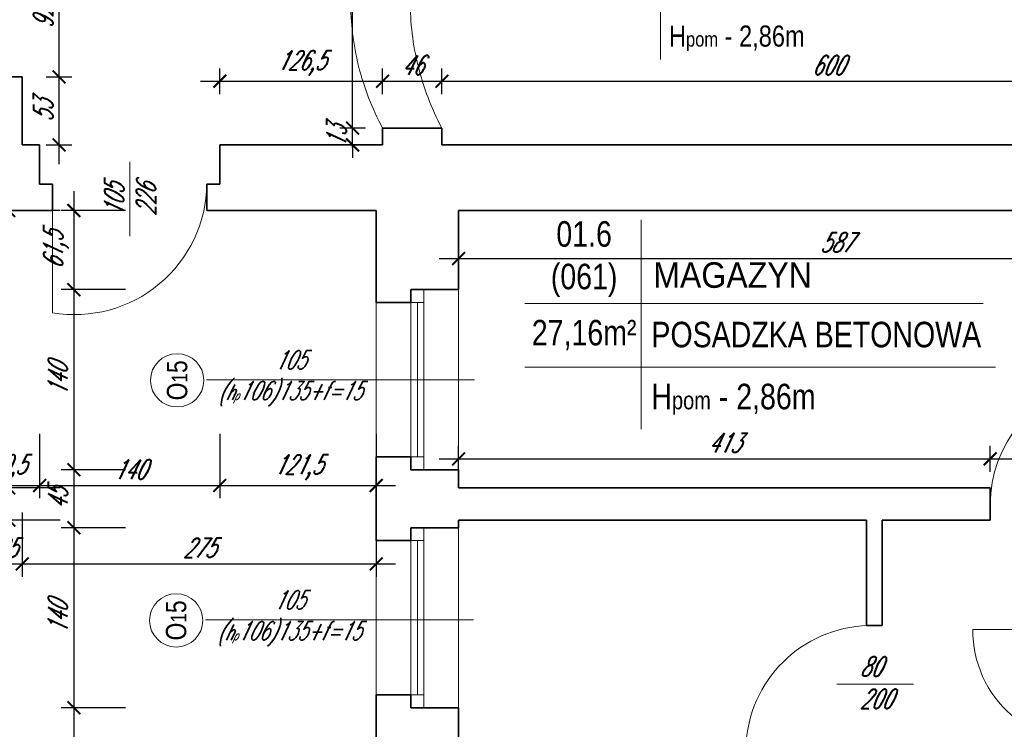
# Model space of a CAD drawing. Header units: millimetres. Extents: x 402 to 79005, y -7782 to 89952.
# Tile 253 of 256: x 26510 to 27275, y 38118 to 38669. Entities that reach past the tile are written whole.
import ezdxf

# ---------------------------------------------------------------- set-up
doc = ezdxf.new("R2010")
doc.units = ezdxf.units.MM
doc.header["$LTSCALE"] = 10
doc.linetypes.add('DASHED', pattern=[19.05, 12.7, -6.35])
doc.layers.get('0').update_dxf_attribs({"lineweight": 0})
doc.layers.get('Defpoints').update_dxf_attribs({"color": 253})
for name, color, linetype, lineweight in [('01 parter - ściany', 253, 'Continuous', 35), ('03-01_okna', 253, 'Continuous', 15), ('03_drzwi', 253, 'Continuous', 15), ('04-1_widok', 253, 'Continuous', 5), ('04-2_nad', 253, 'DASHED', 5), ('05-01_wymiary', 253, 'Continuous', 5), ('05-03_opis', 253, 'Continuous', 5)]:
    doc.layers.add(name, color=color, linetype=linetype, lineweight=lineweight)
doc.styles.add('ariel', font='ARIAL.TTF', dxfattribs={"width": 0.8})
doc.styles.add('ariel_wym', font='simplex.shx', dxfattribs={"width": 0.65, "oblique": 25})
doc.dimstyles.new('ariel 50', dxfattribs={"dimtxt": 15, "dimasz": 10, "dimexe": 10, "dimexo": 0, "dimgap": 5, "dimtad": 1, "dimdec": 1, "dimrnd": 0.5, "dimtxsty": 'ariel_wym', "dimblk": 'ARCHTICK', "dimcen": 2.5, "dimdle": 15, "dimazin": 0, "dimtfac": 1, "dimtdec": 1, "dimtix": 1, "dimtmove": 0, "dimatfit": 3, "dimldrblk": 'DOT', "dimfxl": 0, "dimarcsym": 0})
doc.dimstyles.new('ariel 50 wnętrze', dxfattribs={"dimtxt": 15, "dimasz": 10, "dimexe": 10, "dimexo": 0, "dimgap": 5, "dimtad": 1, "dimdec": 1, "dimrnd": 0.5, "dimtxsty": 'ariel_wym', "dimblk": 'ARCHTICK', "dimcen": 2.5, "dimdle": 15, "dimazin": 0, "dimtfac": 1, "dimtdec": 1, "dimtix": 1, "dimtmove": 0, "dimatfit": 3, "dimldrblk": 'DOT', "dimfxl": 0, "dimarcsym": 0})

# ---------------------------------------------------------------- blocks, each defined once
blk = doc.blocks.new('_ArchTick')
at = {"color": 0, "linetype": 'ByBlock', "const_width": 0.15}
blk.add_lwpolyline([(-0.5, -0.5), (0.5, 0.5)], dxfattribs=at)
blk = doc.blocks.new('*D148')
at = {"layer": '05-01_wymiary', "color": 0, "lineweight": -2}
for p, q in [((26551.91, 38535.73), (26551.91, 38444.3)), ((26591.91, 38520.73), (26541.91, 38520.73)), ((26591.91, 38459.3), (26541.91, 38459.3))]:
    blk.add_line(p, q, dxfattribs=at)
at = {"layer": 'Defpoints', "color": 0}
for p in [(26786.83, 38520.73), (26551.91, 38459.3), (26850.83, 38459.3)]:
    blk.add_point(p, dxfattribs=at)
at = {"layer": '05-01_wymiary', "color": 0, "lineweight": -2, "xscale": 10, "yscale": 10, "zscale": 10}
for p, rotation in [((26551.91, 38520.73), 90), ((26551.91, 38459.3), 270)]:
    blk.add_blockref('_ArchTick', p, dxfattribs=dict(at, rotation=rotation))
at = {"layer": '05-01_wymiary', "color": 0, "insert": (26537.98, 38490.01), "char_height": 15, "attachment_point": 5, "rotation": 90, "style": 'ariel_wym'}
blk.add_mtext('61,5', dxfattribs=at)
blk = doc.blocks.new('_Dot')
at = {"color": 0, "linetype": 'ByBlock', "lineweight": -2}
blk.add_line((-0.5, 0), (-1, 0), dxfattribs=at)
at = {"color": 0, "linetype": 'ByBlock', "const_width": 0.5}
blk.add_lwpolyline([(-0.25, 0, 1), (0.25, 0, 1)], format="xyb", close=True, dxfattribs=at)
blk = doc.blocks.new('*D149')
at = {"layer": '05-01_wymiary', "color": 0, "lineweight": -2}
for p, q in [((26551.91, 38474.3), (26551.91, 38304.3)), ((26591.91, 38459.3), (26541.91, 38459.3)), ((26591.91, 38319.3), (26541.91, 38319.3))]:
    blk.add_line(p, q, dxfattribs=at)
at = {"layer": 'Defpoints', "color": 0}
for p in [(26850.83, 38459.3), (26551.91, 38319.3), (26850.83, 38319.3)]:
    blk.add_point(p, dxfattribs=at)
at = {"layer": '05-01_wymiary', "color": 0, "lineweight": -2, "xscale": 10, "yscale": 10, "zscale": 10}
for p, rotation in [((26551.91, 38459.3), 90), ((26551.91, 38319.3), 270)]:
    blk.add_blockref('_ArchTick', p, dxfattribs=dict(at, rotation=rotation))
at = {"layer": '05-01_wymiary', "color": 0, "insert": (26539.41, 38389.3), "char_height": 15, "attachment_point": 5, "rotation": 90, "style": 'ariel_wym'}
blk.add_mtext('140', dxfattribs=at)
blk = doc.blocks.new('*D150')
at = {"layer": '05-01_wymiary', "color": 0, "lineweight": -2}
for p, q in [((26551.91, 38334.3), (26551.91, 38259.3)), ((26591.91, 38319.3), (26541.91, 38319.3)), ((26591.91, 38274.3), (26541.91, 38274.3))]:
    blk.add_line(p, q, dxfattribs=at)
at = {"layer": 'Defpoints', "color": 0}
for p in [(26850.83, 38319.3), (26551.91, 38274.3), (26850.83, 38274.3)]:
    blk.add_point(p, dxfattribs=at)
at = {"layer": '05-01_wymiary', "color": 0, "lineweight": -2, "xscale": 10, "yscale": 10, "zscale": 10}
for p, rotation in [((26551.91, 38319.3), 90), ((26551.91, 38274.3), 270)]:
    blk.add_blockref('_ArchTick', p, dxfattribs=dict(at, rotation=rotation))
at = {"layer": '05-01_wymiary', "color": 0, "insert": (26539.41, 38296.8), "char_height": 15, "attachment_point": 5, "rotation": 90, "style": 'ariel_wym'}
blk.add_mtext('45', dxfattribs=at)
blk = doc.blocks.new('*D151')
at = {"layer": '05-01_wymiary', "color": 0, "lineweight": -2}
for p, q in [((26551.91, 38289.3), (26551.91, 38119.3)), ((26591.91, 38274.3), (26541.91, 38274.3)), ((26591.91, 38134.3), (26541.91, 38134.3))]:
    blk.add_line(p, q, dxfattribs=at)
at = {"layer": 'Defpoints', "color": 0}
for p in [(26850.83, 38274.3), (26551.91, 38134.3), (26850.83, 38134.3)]:
    blk.add_point(p, dxfattribs=at)
at = {"layer": '05-01_wymiary', "color": 0, "lineweight": -2, "xscale": 10, "yscale": 10, "zscale": 10}
for p, rotation in [((26551.91, 38274.3), 90), ((26551.91, 38134.3), 270)]:
    blk.add_blockref('_ArchTick', p, dxfattribs=dict(at, rotation=rotation))
at = {"layer": '05-01_wymiary', "color": 0, "insert": (26539.41, 38204.3), "char_height": 15, "attachment_point": 5, "rotation": 90, "style": 'ariel_wym'}
blk.add_mtext('140', dxfattribs=at)
blk = doc.blocks.new('*D152')
at = {"layer": '05-01_wymiary', "color": 0, "lineweight": -2}
for p, q in [((26551.91, 38149.3), (26551.91, 37999.3)), ((26591.91, 38134.3), (26541.91, 38134.3)), ((26591.91, 38014.3), (26541.91, 38014.3))]:
    blk.add_line(p, q, dxfattribs=at)
at = {"layer": 'Defpoints', "color": 0}
for p in [(26850.83, 38134.3), (26551.91, 38014.3), (26850.83, 38014.3)]:
    blk.add_point(p, dxfattribs=at)
at = {"layer": '05-01_wymiary', "color": 0, "lineweight": -2, "xscale": 10, "yscale": 10, "zscale": 10}
for p, rotation in [((26551.91, 38134.3), 90), ((26551.91, 38014.3), 270)]:
    blk.add_blockref('_ArchTick', p, dxfattribs=dict(at, rotation=rotation))
at = {"layer": '05-01_wymiary', "color": 0, "insert": (26539.41, 38074.3), "char_height": 15, "attachment_point": 5, "rotation": 90, "style": 'ariel_wym'}
blk.add_mtext('120', dxfattribs=at)
blk = doc.blocks.new('*D156')
at = {"layer": '05-01_wymiary', "color": 0, "lineweight": -2}
for p, q in [((26501.37, 38535.73), (26501.37, 38290.21)), ((26541.37, 38520.73), (26491.37, 38520.73)), ((26541.37, 38305.21), (26491.37, 38305.21))]:
    blk.add_line(p, q, dxfattribs=at)
at = {"layer": 'Defpoints', "color": 0}
for p in [(26786.83, 38520.73), (26501.37, 38305.21), (26850.83, 38305.21)]:
    blk.add_point(p, dxfattribs=at)
at = {"layer": '05-01_wymiary', "color": 0, "lineweight": -2, "xscale": 10, "yscale": 10, "zscale": 10}
for p, rotation in [((26501.37, 38520.73), 90), ((26501.37, 38305.21), 270)]:
    blk.add_blockref('_ArchTick', p, dxfattribs=dict(at, rotation=rotation))
at = {"layer": '05-01_wymiary', "color": 0, "insert": (26487.44, 38412.97), "char_height": 15, "attachment_point": 5, "rotation": 90, "style": 'ariel_wym'}
blk.add_mtext('215,5', dxfattribs=at)
blk = doc.blocks.new('*D157')
at = {"layer": '05-01_wymiary', "color": 0, "lineweight": -2}
for p, q in [((26501.37, 38305.21), (26501.37, 38315.21)), ((26541.37, 38305.21), (26491.37, 38305.21)), ((26501.37, 38305.21), (26501.37, 38280.21)), ((26541.37, 38280.21), (26491.37, 38280.21)), ((26501.37, 38280.21), (26501.37, 38270.21))]:
    blk.add_line(p, q, dxfattribs=at)
at = {"layer": 'Defpoints', "color": 0}
for p in [(26850.83, 38305.21), (26501.37, 38280.21), (26850.83, 38280.21)]:
    blk.add_point(p, dxfattribs=at)
at = {"layer": '05-01_wymiary', "color": 0, "lineweight": -2, "xscale": 10, "yscale": 10, "zscale": 10}
for p, rotation in [((26501.37, 38305.21), 270), ((26501.37, 38280.21), 90)]:
    blk.add_blockref('_ArchTick', p, dxfattribs=dict(at, rotation=rotation))
at = {"layer": '05-01_wymiary', "color": 0, "insert": (26488.87, 38292.71), "char_height": 15, "attachment_point": 5, "rotation": 90, "style": 'ariel_wym'}
blk.add_mtext('25', dxfattribs=at)
blk = doc.blocks.new('*D158')
at = {"layer": '05-01_wymiary', "color": 0, "lineweight": -2}
for p, q in [((26501.37, 38295.21), (26501.37, 38011.3)), ((26541.37, 38280.21), (26491.37, 38280.21)), ((26541.37, 38026.3), (26491.37, 38026.3))]:
    blk.add_line(p, q, dxfattribs=at)
at = {"layer": 'Defpoints', "color": 0}
for p in [(26850.83, 38280.21), (26501.37, 38026.3), (26850.83, 38026.3)]:
    blk.add_point(p, dxfattribs=at)
at = {"layer": '05-01_wymiary', "color": 0, "lineweight": -2, "xscale": 10, "yscale": 10, "zscale": 10}
for p, rotation in [((26501.37, 38280.21), 90), ((26501.37, 38026.3), 270)]:
    blk.add_blockref('_ArchTick', p, dxfattribs=dict(at, rotation=rotation))
at = {"layer": '05-01_wymiary', "color": 0, "insert": (26488.87, 38153.25), "char_height": 15, "attachment_point": 5, "rotation": 90, "style": 'ariel_wym'}
blk.add_mtext('254', dxfattribs=at)
blk = doc.blocks.new('*D674')
at = {"layer": '05-01_wymiary', "color": 0, "lineweight": -2}
for p, q in [((26474.87, 38347.12), (26474.87, 38297.12)), ((26525.29, 38347.12), (26525.29, 38297.12)), ((26459.87, 38307.12), (26540.29, 38307.12))]:
    blk.add_line(p, q, dxfattribs=at)
at = {"layer": 'Defpoints', "color": 0}
for p in [(26474.87, 38571.73), (26525.29, 38571.82), (26525.29, 38307.12)]:
    blk.add_point(p, dxfattribs=at)
at = {"layer": '05-01_wymiary', "color": 0, "lineweight": -2, "xscale": 10, "yscale": 10, "zscale": 10, "rotation": 180}
blk.add_blockref('_ArchTick', (26474.87, 38307.12), dxfattribs=at)
at = {"layer": '05-01_wymiary', "color": 0, "lineweight": -2, "xscale": 10, "yscale": 10, "zscale": 10}
blk.add_blockref('_ArchTick', (26525.29, 38307.12), dxfattribs=at)
at = {"layer": '05-01_wymiary', "color": 0, "insert": (26500.08, 38321.05), "char_height": 15, "attachment_point": 5, "style": 'ariel_wym'}
blk.add_mtext('50,5', dxfattribs=at)
blk = doc.blocks.new('*D675')
at = {"layer": '05-01_wymiary', "color": 0, "lineweight": -2}
for p, q in [((26525.29, 38347.12), (26525.29, 38297.12)), ((26665.29, 38347.12), (26665.29, 38297.12)), ((26510.29, 38307.12), (26680.29, 38307.12))]:
    blk.add_line(p, q, dxfattribs=at)
at = {"layer": 'Defpoints', "color": 0}
for p in [(26525.29, 38571.82), (26665.29, 38571.73), (26665.29, 38307.12)]:
    blk.add_point(p, dxfattribs=at)
at = {"layer": '05-01_wymiary', "color": 0, "lineweight": -2, "xscale": 10, "yscale": 10, "zscale": 10, "rotation": 180}
blk.add_blockref('_ArchTick', (26525.29, 38307.12), dxfattribs=at)
at = {"layer": '05-01_wymiary', "color": 0, "lineweight": -2, "xscale": 10, "yscale": 10, "zscale": 10}
blk.add_blockref('_ArchTick', (26665.29, 38307.12), dxfattribs=at)
at = {"layer": '05-01_wymiary', "color": 0, "insert": (26595.29, 38319.62), "char_height": 15, "attachment_point": 5, "style": 'ariel_wym'}
blk.add_mtext('140', dxfattribs=at)
blk = doc.blocks.new('*D676')
at = {"layer": '05-01_wymiary', "color": 0, "lineweight": -2}
for p, q in [((26665.29, 38347.12), (26665.29, 38297.12)), ((26786.83, 38347.12), (26786.83, 38297.12)), ((26650.29, 38307.12), (26801.83, 38307.12))]:
    blk.add_line(p, q, dxfattribs=at)
at = {"layer": 'Defpoints', "color": 0}
for p in [(26665.29, 38571.73), (26786.83, 38520.73), (26786.83, 38307.12)]:
    blk.add_point(p, dxfattribs=at)
at = {"layer": '05-01_wymiary', "color": 0, "lineweight": -2, "xscale": 10, "yscale": 10, "zscale": 10, "rotation": 180}
blk.add_blockref('_ArchTick', (26665.29, 38307.12), dxfattribs=at)
at = {"layer": '05-01_wymiary', "color": 0, "lineweight": -2, "xscale": 10, "yscale": 10, "zscale": 10}
blk.add_blockref('_ArchTick', (26786.83, 38307.12), dxfattribs=at)
at = {"layer": '05-01_wymiary', "color": 0, "insert": (26726.06, 38321.05), "char_height": 15, "attachment_point": 5, "style": 'ariel_wym'}
blk.add_mtext('121,5', dxfattribs=at)
blk = doc.blocks.new('*D680')
at = {"layer": '05-01_wymiary', "color": 0, "lineweight": -2}
for p, q in [((26486.83, 38286.15), (26486.83, 38236.15)), ((26511.83, 38286.15), (26511.83, 38236.15)), ((26486.83, 38246.15), (26476.83, 38246.15)), ((26486.83, 38246.15), (26511.83, 38246.15)), ((26511.83, 38246.15), (26521.83, 38246.15))]:
    blk.add_line(p, q, dxfattribs=at)
at = {"layer": 'Defpoints', "color": 0}
for p in [(26486.83, 38571.73), (26511.83, 38571.73), (26511.83, 38246.15)]:
    blk.add_point(p, dxfattribs=at)
at = {"layer": '05-01_wymiary', "color": 0, "lineweight": -2, "xscale": 10, "yscale": 10, "zscale": 10}
blk.add_blockref('_ArchTick', (26486.83, 38246.15), dxfattribs=at)
at = {"layer": '05-01_wymiary', "color": 0, "lineweight": -2, "xscale": 10, "yscale": 10, "zscale": 10, "rotation": 180}
blk.add_blockref('_ArchTick', (26511.83, 38246.15), dxfattribs=at)
at = {"layer": '05-01_wymiary', "color": 0, "insert": (26499.33, 38258.65), "char_height": 15, "attachment_point": 5, "style": 'ariel_wym'}
blk.add_mtext('25', dxfattribs=at)
blk = doc.blocks.new('*D681')
at = {"layer": '05-01_wymiary', "color": 0, "lineweight": -2}
for p, q in [((26511.83, 38286.15), (26511.83, 38236.15)), ((26786.83, 38286.15), (26786.83, 38236.15)), ((26496.83, 38246.15), (26801.83, 38246.15))]:
    blk.add_line(p, q, dxfattribs=at)
at = {"layer": 'Defpoints', "color": 0}
for p in [(26511.83, 38571.73), (26786.83, 38520.73), (26786.83, 38246.15)]:
    blk.add_point(p, dxfattribs=at)
at = {"layer": '05-01_wymiary', "color": 0, "lineweight": -2, "xscale": 10, "yscale": 10, "zscale": 10, "rotation": 180}
blk.add_blockref('_ArchTick', (26511.83, 38246.15), dxfattribs=at)
at = {"layer": '05-01_wymiary', "color": 0, "lineweight": -2, "xscale": 10, "yscale": 10, "zscale": 10}
blk.add_blockref('_ArchTick', (26786.83, 38246.15), dxfattribs=at)
at = {"layer": '05-01_wymiary', "color": 0, "insert": (26649.33, 38258.65), "char_height": 15, "attachment_point": 5, "style": 'ariel_wym'}
blk.add_mtext('275', dxfattribs=at)
blk = doc.blocks.new('*D895')
at = {"layer": '05-01_wymiary', "color": 0, "lineweight": -2}
for p, q in [((26540.42, 38556.73), (26540.42, 38639.59)), ((26530.42, 38624.59), (26550.42, 38624.59)), ((26530.42, 38571.73), (26550.42, 38571.73))]:
    blk.add_line(p, q, dxfattribs=at)
at = {"layer": 'Defpoints', "color": 0}
for p in [(26511.83, 38624.59), (26540.42, 38624.59), (26511.83, 38571.73)]:
    blk.add_point(p, dxfattribs=at)
at = {"layer": '05-01_wymiary', "color": 0, "lineweight": -2, "xscale": 10, "yscale": 10, "zscale": 10}
for p, rotation in [((26540.42, 38624.59), 90), ((26540.42, 38571.73), 270)]:
    blk.add_blockref('_ArchTick', p, dxfattribs=dict(at, rotation=rotation))
at = {"layer": '05-01_wymiary', "color": 0, "insert": (26527.92, 38598.16), "char_height": 15, "attachment_point": 5, "rotation": 90, "style": 'ariel_wym'}
blk.add_mtext('53', dxfattribs=at)
blk = doc.blocks.new('*D896')
at = {"layer": '05-01_wymiary', "color": 0, "lineweight": -2}
for p, q in [((26540.42, 38609.59), (26540.42, 38731.81)), ((26530.42, 38716.81), (26550.42, 38716.81)), ((26530.42, 38624.59), (26550.42, 38624.59))]:
    blk.add_line(p, q, dxfattribs=at)
at = {"layer": 'Defpoints', "color": 0}
for p in [(26511.83, 38716.81), (26540.42, 38716.81), (26511.83, 38624.59)]:
    blk.add_point(p, dxfattribs=at)
at = {"layer": '05-01_wymiary', "color": 0, "lineweight": -2, "xscale": 10, "yscale": 10, "zscale": 10}
for p, rotation in [((26540.42, 38716.81), 90), ((26540.42, 38624.59), 270)]:
    blk.add_blockref('_ArchTick', p, dxfattribs=dict(at, rotation=rotation))
at = {"layer": '05-01_wymiary', "color": 0, "insert": (26527.92, 38670.7), "char_height": 15, "attachment_point": 5, "rotation": 90, "style": 'ariel_wym'}
blk.add_mtext('92', dxfattribs=at)
blk = doc.blocks.new('*D908')
at = {"layer": '05-01_wymiary', "color": 0, "lineweight": -2}
for p, q in [((26768.46, 38584.73), (26768.46, 38594.73)), ((26778.46, 38584.73), (26758.46, 38584.73)), ((26768.46, 38571.73), (26768.46, 38584.73)), ((26778.46, 38571.73), (26758.46, 38571.73)), ((26768.46, 38571.73), (26768.46, 38561.73))]:
    blk.add_line(p, q, dxfattribs=at)
at = {"layer": 'Defpoints', "color": 0}
for p in [(26768.46, 38584.73), (26791.83, 38584.73), (26791.83, 38571.73)]:
    blk.add_point(p, dxfattribs=at)
at = {"layer": '05-01_wymiary', "color": 0, "lineweight": -2, "xscale": 10, "yscale": 10, "zscale": 10}
for p, rotation in [((26768.46, 38584.73), 270), ((26768.46, 38571.73), 90)]:
    blk.add_blockref('_ArchTick', p, dxfattribs=dict(at, rotation=rotation))
at = {"layer": '05-01_wymiary', "color": 0, "insert": (26755.96, 38578.23), "char_height": 15, "attachment_point": 5, "rotation": 90, "style": 'ariel_wym'}
blk.add_mtext('13', dxfattribs=at)
blk = doc.blocks.new('*D909')
at = {"layer": '05-01_wymiary', "color": 0, "lineweight": -2}
for p, q in [((26768.46, 38569.73), (26768.46, 38797.73)), ((26778.46, 38782.73), (26758.46, 38782.73)), ((26778.46, 38584.73), (26758.46, 38584.73))]:
    blk.add_line(p, q, dxfattribs=at)
at = {"layer": 'Defpoints', "color": 0}
for p in [(26768.46, 38782.73), (26791.83, 38782.73), (26791.83, 38584.73)]:
    blk.add_point(p, dxfattribs=at)
at = {"layer": '05-01_wymiary', "color": 0, "lineweight": -2, "xscale": 10, "yscale": 10, "zscale": 10}
for p, rotation in [((26768.46, 38782.73), 90), ((26768.46, 38584.73), 270)]:
    blk.add_blockref('_ArchTick', p, dxfattribs=dict(at, rotation=rotation))
at = {"layer": '05-01_wymiary', "color": 0, "insert": (26755.96, 38683.73), "char_height": 15, "attachment_point": 5, "rotation": 90, "style": 'ariel_wym'}
blk.add_mtext('198', dxfattribs=at)
blk = doc.blocks.new('*D210')
at = {"layer": '05-01_wymiary', "color": 0, "lineweight": -2}
for p, q in [((26665.29, 38611.26), (26665.29, 38631.26)), ((26791.83, 38611.26), (26791.83, 38631.26)), ((26650.29, 38621.26), (26806.83, 38621.26))]:
    blk.add_line(p, q, dxfattribs=at)
at = {"layer": 'Defpoints', "color": 0}
for p in [(26791.83, 38621.26), (26665.29, 38571.82), (26791.83, 38571.73)]:
    blk.add_point(p, dxfattribs=at)
at = {"layer": '05-01_wymiary', "color": 0, "lineweight": -2, "xscale": 10, "yscale": 10, "zscale": 10, "rotation": 180}
blk.add_blockref('_ArchTick', (26665.29, 38621.26), dxfattribs=at)
at = {"layer": '05-01_wymiary', "color": 0, "lineweight": -2, "xscale": 10, "yscale": 10, "zscale": 10}
blk.add_blockref('_ArchTick', (26791.83, 38621.26), dxfattribs=at)
at = {"layer": '05-01_wymiary', "color": 0, "insert": (26728.56, 38635.19), "char_height": 15, "attachment_point": 5, "style": 'ariel_wym'}
blk.add_mtext('126,5', dxfattribs=at)
blk = doc.blocks.new('*D211')
at = {"layer": '05-01_wymiary', "color": 0, "lineweight": -2}
for p, q in [((26791.83, 38611.26), (26791.83, 38631.26)), ((26837.83, 38611.26), (26837.83, 38631.26)), ((26776.83, 38621.26), (26852.83, 38621.26))]:
    blk.add_line(p, q, dxfattribs=at)
at = {"layer": 'Defpoints', "color": 0}
for p in [(26837.83, 38621.26), (26837.83, 38584.73), (26791.83, 38571.73)]:
    blk.add_point(p, dxfattribs=at)
at = {"layer": '05-01_wymiary', "color": 0, "lineweight": -2, "xscale": 10, "yscale": 10, "zscale": 10, "rotation": 180}
blk.add_blockref('_ArchTick', (26791.83, 38621.26), dxfattribs=at)
at = {"layer": '05-01_wymiary', "color": 0, "lineweight": -2, "xscale": 10, "yscale": 10, "zscale": 10}
blk.add_blockref('_ArchTick', (26837.83, 38621.26), dxfattribs=at)
at = {"layer": '05-01_wymiary', "color": 0, "insert": (26814.83, 38633.76), "char_height": 15, "attachment_point": 5, "style": 'ariel_wym'}
blk.add_mtext('46', dxfattribs=at)
blk = doc.blocks.new('*D212')
at = {"layer": '05-01_wymiary', "color": 0, "lineweight": -2}
for p, q in [((26837.83, 38611.26), (26837.83, 38631.26)), ((27437.83, 38611.26), (27437.83, 38631.26)), ((26822.83, 38621.26), (27452.83, 38621.26))]:
    blk.add_line(p, q, dxfattribs=at)
at = {"layer": 'Defpoints', "color": 0}
for p in [(27437.83, 38621.26), (26837.83, 38584.73), (27437.83, 38584.73)]:
    blk.add_point(p, dxfattribs=at)
at = {"layer": '05-01_wymiary', "color": 0, "lineweight": -2, "xscale": 10, "yscale": 10, "zscale": 10, "rotation": 180}
blk.add_blockref('_ArchTick', (26837.83, 38621.26), dxfattribs=at)
at = {"layer": '05-01_wymiary', "color": 0, "lineweight": -2, "xscale": 10, "yscale": 10, "zscale": 10}
blk.add_blockref('_ArchTick', (27437.83, 38621.26), dxfattribs=at)
at = {"layer": '05-01_wymiary', "color": 0, "insert": (27137.83, 38633.76), "char_height": 15, "attachment_point": 5, "style": 'ariel_wym'}
blk.add_mtext('600', dxfattribs=at)
blk = doc.blocks.new('*D229')
at = {"layer": '05-01_wymiary', "color": 0, "lineweight": -2}
for p, q in [((26850.83, 38493.38), (26850.83, 38473.38)), ((27437.83, 38493.38), (27437.83, 38473.38)), ((26835.83, 38483.38), (27452.83, 38483.38))]:
    blk.add_line(p, q, dxfattribs=at)
at = {"layer": 'Defpoints', "color": 0}
for p in [(26850.83, 38520.73), (27437.83, 38520.73), (27437.83, 38483.38)]:
    blk.add_point(p, dxfattribs=at)
at = {"layer": '05-01_wymiary', "color": 0, "lineweight": -2, "xscale": 10, "yscale": 10, "zscale": 10, "rotation": 180}
blk.add_blockref('_ArchTick', (26850.83, 38483.38), dxfattribs=at)
at = {"layer": '05-01_wymiary', "color": 0, "lineweight": -2, "xscale": 10, "yscale": 10, "zscale": 10}
blk.add_blockref('_ArchTick', (27437.83, 38483.38), dxfattribs=at)
at = {"layer": '05-01_wymiary', "color": 0, "insert": (27144.33, 38495.88), "char_height": 15, "attachment_point": 5, "style": 'ariel_wym'}
blk.add_mtext('587', dxfattribs=at)
blk = doc.blocks.new('*D308')
at = {"layer": '05-01_wymiary', "color": 0, "lineweight": -2}
for p, q in [((26850.83, 38317.82), (26850.83, 38337.82)), ((27263.9, 38317.82), (27263.9, 38337.82)), ((26835.83, 38327.82), (27278.9, 38327.82))]:
    blk.add_line(p, q, dxfattribs=at)
at = {"layer": 'Defpoints', "color": 0}
for p in [(27263.9, 38327.82), (26850.83, 38312.25), (27263.9, 38305.21)]:
    blk.add_point(p, dxfattribs=at)
at = {"layer": '05-01_wymiary', "color": 0, "lineweight": -2, "xscale": 10, "yscale": 10, "zscale": 10, "rotation": 180}
blk.add_blockref('_ArchTick', (26850.83, 38327.82), dxfattribs=at)
at = {"layer": '05-01_wymiary', "color": 0, "lineweight": -2, "xscale": 10, "yscale": 10, "zscale": 10}
blk.add_blockref('_ArchTick', (27263.9, 38327.82), dxfattribs=at)
at = {"layer": '05-01_wymiary', "color": 0, "insert": (27057.37, 38340.32), "char_height": 15, "attachment_point": 5, "style": 'ariel_wym'}
blk.add_mtext('413', dxfattribs=at)
blk = doc.blocks.new('*D309')
at = {"layer": '05-01_wymiary', "color": 0, "lineweight": -2}
for p, q in [((27263.9, 38317.82), (27263.9, 38337.82)), ((27343.9, 38317.82), (27343.9, 38337.82)), ((27248.9, 38327.82), (27358.9, 38327.82))]:
    blk.add_line(p, q, dxfattribs=at)
at = {"layer": 'Defpoints', "color": 0}
for p in [(27343.9, 38327.82), (27263.9, 38305.21), (27343.9, 38305.21)]:
    blk.add_point(p, dxfattribs=at)
at = {"layer": '05-01_wymiary', "color": 0, "lineweight": -2, "xscale": 10, "yscale": 10, "zscale": 10, "rotation": 180}
blk.add_blockref('_ArchTick', (27263.9, 38327.82), dxfattribs=at)
at = {"layer": '05-01_wymiary', "color": 0, "lineweight": -2, "xscale": 10, "yscale": 10, "zscale": 10}
blk.add_blockref('_ArchTick', (27343.9, 38327.82), dxfattribs=at)
at = {"layer": '05-01_wymiary', "color": 0, "insert": (27303.9, 38340.32), "char_height": 15, "attachment_point": 5, "style": 'ariel_wym'}
blk.add_mtext('80', dxfattribs=at)

msp = doc.modelspace()

# ---------------------------------------------------------------- linework, layer by layer
at = {"layer": '01 parter - ściany'}
for p, q in [((26486.835, 38624.585), (26511.835, 38624.585)), ((26511.835, 38624.585), (26511.835, 38571.732)), ((26791.835, 38584.732), (26791.835, 38571.732)), ((26837.835, 38584.732), (26791.835, 38584.732)), ((26837.835, 38584.732), (26837.835, 38571.732)), ((26511.835, 38571.732), (26525.294, 38571.732)), ((26525.294, 38541.323), (26525.294, 38571.823)), ((26665.294, 38541.323), (26665.294, 38571.823)), ((26665.294, 38571.732), (26791.835, 38571.732)), ((26837.835, 38571.732), (27437.835, 38571.732)), ((26535.294, 38541.323), (26525.294, 38541.323)), ((26535.294, 38520.732), (26535.294, 38541.323)), ((26655.294, 38520.732), (26655.294, 38541.323)), ((26665.294, 38541.323), (26655.294, 38541.323)), ((26464.868, 38520.732), (26535.294, 38520.732)), ((26655.294, 38520.732), (26786.835, 38520.732)), ((26786.835, 38520.732), (26786.835, 38449.297)), ((26850.835, 38520.732), (26850.835, 38459.297)), ((26850.835, 38520.732), (27437.835, 38520.732)), ((26813.834, 38459.297), (26850.835, 38459.297)), ((26813.834, 38449.297), (26813.834, 38459.297)), ((26786.835, 38449.297), (26813.834, 38449.297)), ((26786.835, 38329.297), (26786.835, 38264.297)), ((26786.835, 38329.297), (26813.834, 38329.297)), ((26813.834, 38319.297), (26813.834, 38329.297)), ((26850.835, 38319.297), (26813.834, 38319.297)), ((26850.835, 38319.297), (26850.835, 38305.21)), ((27263.903, 38305.21), (26850.835, 38305.21)), ((27263.903, 38280.21), (27263.903, 38305.21)), ((26850.835, 38280.21), (26850.835, 38274.297)), ((26850.835, 38280.21), (27167.835, 38280.21)), ((26850.835, 38280.21), (26850.835, 38274.297)), ((27167.835, 38198.253), (27167.835, 38280.21)), ((27179.835, 38280.21), (27263.903, 38280.21)), ((27179.835, 38198.253), (27179.835, 38280.21)), ((26813.834, 38274.297), (26850.835, 38274.297)), ((26813.834, 38264.297), (26813.834, 38274.297)), ((26786.835, 38264.297), (26813.834, 38264.297)), ((27179.835, 38198.253), (27167.835, 38198.253)), ((26786.835, 38144.297), (26786.835, 38004.297)), ((26786.835, 38144.297), (26813.834, 38144.297)), ((26813.834, 38134.297), (26813.834, 38144.297)), ((26850.835, 38134.297), (26813.834, 38134.297)), ((26850.835, 38134.297), (26850.835, 38026.297))]:
    msp.add_line(p, q, dxfattribs=at)
at = {"layer": '03-01_okna', "linetype": 'Continuous', "lineweight": 0}
for p, q in [((26823.834, 38319.297), (26823.834, 38459.297)), ((26823.834, 38459.297), (26823.834, 38449.297)), ((26786.835, 38329.297), (26786.835, 38449.297)), ((26813.834, 38329.297), (26813.834, 38449.297)), ((26823.834, 38449.297), (26813.834, 38449.297)), ((26818.834, 38329.297), (26818.834, 38449.297)), ((26823.834, 38329.297), (26813.834, 38329.297)), ((26823.834, 38319.297), (26823.834, 38329.297)), ((26823.834, 38134.297), (26823.834, 38274.297)), ((26823.834, 38274.297), (26823.834, 38264.297)), ((26786.835, 38144.297), (26786.835, 38264.297)), ((26813.834, 38144.297), (26813.834, 38264.297)), ((26823.834, 38264.297), (26813.834, 38264.297)), ((26818.834, 38144.297), (26818.834, 38264.297)), ((26823.834, 38144.297), (26813.834, 38144.297)), ((26823.834, 38134.297), (26823.834, 38144.297))]:
    msp.add_line(p, q, dxfattribs=at)
at = {"layer": '03_drzwi'}
for p, q in [((26595.294, 38558.659), (26595.294, 38500.771)), ((26535.294, 38541.323), (26535.294, 38441.323)), ((27250.399, 38195.14), (27349.784, 38195.14)), ((27144.742, 38152.681), (27204.186, 38152.681))]:
    msp.add_line(p, q, dxfattribs=at)
for centre, radius, start, end in [((26552.463, 38542.72), 102.84, 260.389351, 359.221791), ((27361.6, 38292.072), 97.697, 100.436204, 180.000315), ((27171.827, 38100.466), 97.808, 88.824145, 175.433379), ((27337.473, 38194.439), 87.077, 179.538789, 278.206869)]:
    msp.add_arc(centre, radius, start, end, dxfattribs=at)
at = {"layer": '04-1_widok'}
for p, q in [((26850.835, 38319.297), (26850.835, 38459.297)), ((26850.835, 38134.297), (26850.835, 38274.297))]:
    msp.add_line(p, q, dxfattribs=at)
at = {"layer": '04-2_nad', "ltscale": 2}
for centre, radius, start, end in [((26976.175, 38683.731), 209.242, 151.762003, 208.237997), ((27024.79, 38683.761), 211.564, 152.108277, 207.910102)]:
    msp.add_arc(centre, radius, start, end, dxfattribs=at)
at = {"layer": '05-03_opis'}
for p, q in [((27007.681, 38751.515), (27007.681, 38638.011)), ((26992.656, 38513.512), (26992.656, 38350.925)), ((26902.255, 38448.491), (27258.45, 38448.491)), ((26902.255, 38399.063), (27267.906, 38399.063))]:
    msp.add_line(p, q, dxfattribs=at)
at = {"layer": '05-03_opis', "lineweight": 0}
for p, q in [((26863.272, 38389.297), (26654.872, 38389.297)), ((26862.488, 38202.729), (26654.087, 38202.729))]:
    msp.add_line(p, q, dxfattribs=at)
for centre in [(26632.183, 38388.797), (26631.398, 38202.229)]:
    msp.add_circle(centre, 20.689, dxfattribs=at)

# ---------------------------------------------------------------- texts
at = {"layer": '03_drzwi', "char_height": 15, "width": 160.59049, "attachment_point": 7, "style": 'ariel_wym'}
for s, insert, rotation in [('105\\P226', (26615.594, 38516.571), 90), ('80\\P200', (27162.577, 38133.791), 0.008499)]:
    msp.add_mtext(s, dxfattribs=dict(at, insert=insert, rotation=rotation))
at = {"layer": '05-03_opis', "style": 'ariel'}
for s, insert, char_height, width, attachment_point in [('{\\fArial|b0|i0|c238|p34; H\\H0.7x;pom\\H1.429x; - 2,86m}', (27009.209, 38654.612), 16.39638, 225.9523, 4), ('{\\fArial|b0|i0|c238|p34;01.6\\P}(061)', (26948.38, 38483.039), 19.83962, 92.2489, 5), ('\\W0.9;{\\fArial|b0|i0|c238|p34;MAGAZYN}', (27002.053, 38470.47), 19.83962, 302.07202, 4), (' POSADZKA BETONOWA', (26994.504, 38424.243), 19.83962, 273.40228, 4), ('{\\fArial|b0|i0|c238|p34;27,16m²}', (26948.38, 38424.01), 19.83962, 92.2489, 5), ('{\\fArial|b0|i0|c238|p34; H\\H0.7x;pom\\H1.429x; - 2,86m}', (26994.504, 38374.115), 19.83962, 273.40228, 4)]:
    msp.add_mtext(s, dxfattribs=dict(at, insert=insert, char_height=char_height, width=width, attachment_point=attachment_point))
at = {"layer": '05-03_opis', "lineweight": 0, "char_height": 14.4, "width": 62.66128, "attachment_point": 5, "style": 'ariel_wym'}
for insert in [(26720.024, 38390.376), (26719.24, 38203.808)]:
    msp.add_mtext('105\\P({\\H0.8333x;h\\H0.6x;p}106)135+f=15', dxfattribs=dict(at, insert=insert))
at = {"layer": '05-03_opis', "lineweight": 0, "char_height": 15.84, "width": 75.19353, "attachment_point": 5, "rotation": 90, "style": 'ariel'}
for insert in [(26632.183, 38388.797), (26631.398, 38202.229)]:
    msp.add_mtext('O{\\H0.7576x;1}5', dxfattribs=dict(at, insert=insert))

# ---------------------------------------------------------------- dimensions: what is measured, and where the dimension line sits
at = {"layer": '05-01_wymiary'}
for base, p1, p2, dimstyle, picture, middle in [((26768.464, 38782.731), (26791.835, 38584.732), (26791.835, 38782.731), 'ariel 50 wnętrze', '*D909', (26755.964, 38683.731)), ((26540.417, 38716.812), (26511.835, 38624.585), (26511.835, 38716.812), 'ariel 50 wnętrze', '*D896', (26527.917, 38670.699)), ((26551.909, 38319.297), (26850.835, 38459.297), (26850.835, 38319.297), 'ariel 50', '*D149', (26539.409, 38389.297)), ((26551.909, 38274.297), (26850.835, 38319.297), (26850.835, 38274.297), 'ariel 50', '*D150', (26539.409, 38296.797)), ((26501.365, 38280.21), (26850.835, 38305.21), (26850.835, 38280.21), 'ariel 50', '*D157', (26488.865, 38292.71)), ((26501.365, 38026.297), (26850.835, 38280.21), (26850.835, 38026.297), 'ariel 50', '*D158', (26488.865, 38153.253)), ((26551.909, 38134.297), (26850.835, 38274.297), (26850.835, 38134.297), 'ariel 50', '*D151', (26539.409, 38204.297)), ((26551.909, 38014.297), (26850.835, 38134.297), (26850.835, 38014.297), 'ariel 50', '*D152', (26539.409, 38074.297))]:
    dim = msp.add_linear_dim(base=base, p1=p1, p2=p2, angle=90, dimstyle=dimstyle, override={"dimtmove": 1}, dxfattribs=at)
    dim.commit()
    dim.dimension.update_dxf_attribs({"geometry": picture, "text_midpoint": middle})
for base, p1, p2, picture, middle in [((26791.835, 38621.26), (26665.294, 38571.823), (26791.835, 38571.732), '*D210', (26728.564, 38635.189)), ((27437.835, 38483.383), (26850.835, 38520.732), (27437.835, 38520.732), '*D229', (27144.335, 38495.883)), ((27263.903, 38327.822), (26850.835, 38312.253), (27263.903, 38305.21), '*D308', (27057.369, 38340.322))]:
    dim = msp.add_linear_dim(base=base, p1=p1, p2=p2, dimstyle='ariel 50 wnętrze', dxfattribs=at)
    dim.commit()
    dim.dimension.update_dxf_attribs({"geometry": picture, "text_midpoint": middle})
for base, p1, p2, dimstyle, picture, middle in [((26540.417, 38624.585), (26511.835, 38571.732), (26511.835, 38624.585), 'ariel 50 wnętrze', '*D895', (26527.917, 38598.158)), ((26768.464, 38584.732), (26791.835, 38571.732), (26791.835, 38584.732), 'ariel 50 wnętrze', '*D908', (26755.964, 38578.232)), ((26501.365, 38305.21), (26786.835, 38520.732), (26850.835, 38305.21), 'ariel 50', '*D156', (26487.437, 38412.971)), ((26551.909, 38459.297), (26786.835, 38520.732), (26850.835, 38459.297), 'ariel 50', '*D148', (26537.981, 38490.014))]:
    dim = msp.add_linear_dim(base=base, p1=p1, p2=p2, angle=90, dimstyle=dimstyle, dxfattribs=at)
    dim.commit()
    dim.dimension.update_dxf_attribs({"geometry": picture, "text_midpoint": middle})
for base, p1, p2, dimstyle, picture, middle in [((26837.835, 38621.26), (26791.835, 38571.732), (26837.835, 38584.732), 'ariel 50 wnętrze', '*D211', (26814.835, 38633.76)), ((27437.835, 38621.26), (26837.835, 38584.732), (27437.835, 38584.732), 'ariel 50 wnętrze', '*D212', (27137.835, 38633.76)), ((26525.294, 38307.123), (26474.868, 38571.732), (26525.294, 38571.823), 'ariel 50', '*D674', (26500.081, 38321.051)), ((26511.835, 38246.148), (26486.835, 38571.732), (26511.835, 38571.732), 'ariel 50', '*D680', (26499.335, 38258.648)), ((26786.835, 38246.148), (26511.835, 38571.732), (26786.835, 38520.732), 'ariel 50', '*D681', (26649.335, 38258.648)), ((26665.294, 38307.123), (26525.294, 38571.823), (26665.294, 38571.732), 'ariel 50', '*D675', (26595.294, 38319.623)), ((26786.835, 38307.123), (26665.294, 38571.732), (26786.835, 38520.732), 'ariel 50', '*D676', (26726.064, 38321.051)), ((27343.903, 38327.822), (27263.903, 38305.21), (27343.903, 38305.21), 'ariel 50 wnętrze', '*D309', (27303.903, 38340.322))]:
    dim = msp.add_linear_dim(base=base, p1=p1, p2=p2, dimstyle=dimstyle, override={"dimtmove": 1}, dxfattribs=at)
    dim.commit()
    dim.dimension.update_dxf_attribs({"geometry": picture, "text_midpoint": middle})

doc.saveas('drawing.dxf')
